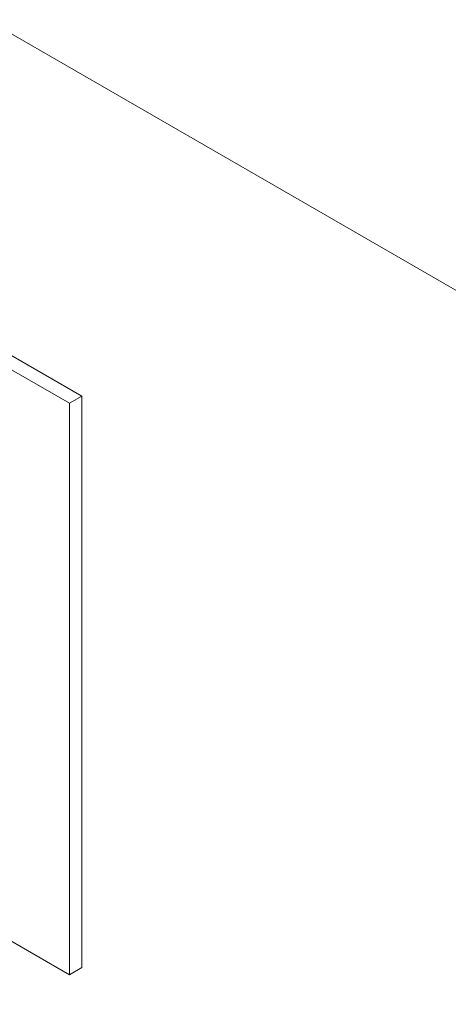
# Model space of a CAD drawing. Header units: millimetres. Extents: x 6528 to 21779, y 617 to 11154.
# Tile 12 of 106: x 11185 to 11675, y 3776 to 4901. Entities that reach past the tile are written whole.
import ezdxf

# ---------------------------------------------------------------- set-up
doc = ezdxf.new("R2010")
doc.units = ezdxf.units.MM
doc.layers.add('A-WALL', color=7, linetype='Continuous', lineweight=5)
doc.layers.add('I-WALL', color=7, linetype='Continuous', lineweight=5)

# ---------------------------------------------------------------- blocks, each defined once
blk = doc.blocks.new('Paredes 1 - Paredes 1-2288142-ISO_02')
at = {"layer": 'A-WALL'}
for p, q in [((10549.1, 4879.2), (11256.2, 4470.9)), ((11242, 4462.7), (10534.9, 4871)), ((11242, 4462.7), (11256.2, 4470.9)), ((11256.2, 4470.9), (11256.2, 3817.7)), ((11242, 3809.5), (11242, 4462.7)), ((10534.9, 4217.8), (11242, 3809.5)), ((11256.2, 3817.7), (11242, 3809.5))]:
    blk.add_line(p, q, dxfattribs=at)

msp = doc.modelspace()

# ---------------------------------------------------------------- linework, layer by layer
at = {"layer": 'I-WALL'}
msp.add_line((13391.7, 3605.4), (10278.7, 5402.7), dxfattribs=at)

# ---------------------------------------------------------------- block references
at = {"layer": 'A-WALL'}
msp.add_blockref('Paredes 1 - Paredes 1-2288142-ISO_02', (0, 0), dxfattribs=at)

doc.saveas('drawing.dxf')
